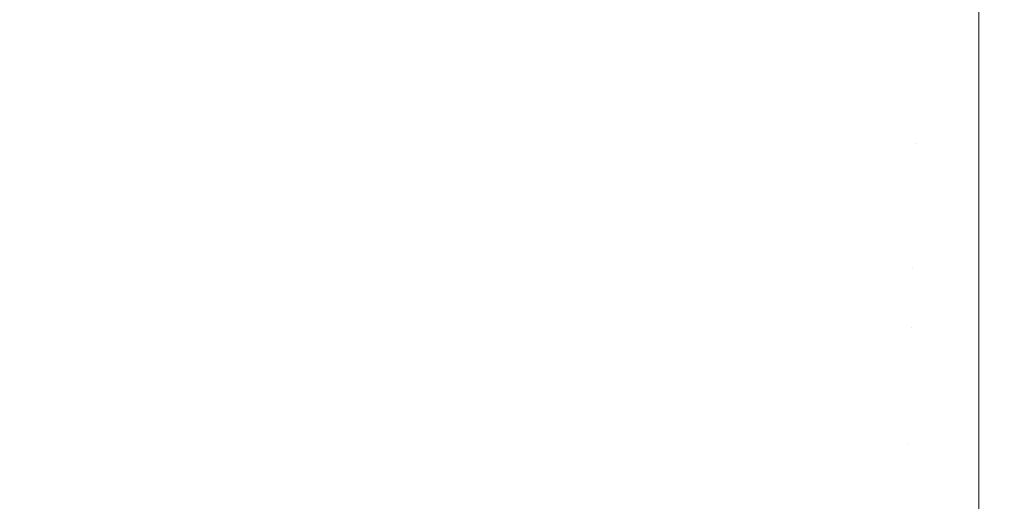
# Model space of a CAD drawing. Header units: centimetres. Extents: x -21.6 to 22.7, y 4.2 to 6.
# Tile 16 of 256: x -21.5319 to -21.5027, y 4.218 to 4.2323. Entities that reach past the tile are written whole.
import ezdxf

# ---------------------------------------------------------------- set-up
doc = ezdxf.new("R2010")
doc.units = ezdxf.units.CM
doc.header["$LTSCALE"] = 2.54
doc.layers.add('Lucido design-1', color=7, linetype='Continuous')

# ---------------------------------------------------------------- blocks, each defined once
blk = doc.blocks.new('Gruppo-3-1')
at = {"color": 7, "linetype": 'Continuous', "lineweight": 9}
for points, invisible_edges in [([(-21.530576, 4.234346, -2276.254388), (-21.531248, 4.232716, -2276.256417), (-21.529568, 4.231751, -2276.256417), (-21.528937, 4.233404, -2276.254388)], 15), ([(-21.530576, 4.234346, -2276.989952), (-21.528937, 4.233404, -2276.989952), (-21.529568, 4.231751, -2276.987923), (-21.531248, 4.232716, -2276.987923)], 15), ([(-21.52556, 4.231683, -2276.254388), (-21.525002, 4.233412, -2276.25243), (-21.526663, 4.234224, -2276.25243), (-21.527264, 4.232516, -2276.254388)], 15), ([(-21.526663, 4.234224, -2276.99191), (-21.525002, 4.233412, -2276.99191), (-21.52556, 4.231683, -2276.989952), (-21.527264, 4.232516, -2276.989952)], 15), ([(-21.522788, 4.234434, -2276.250543), (-21.523311, 4.232657, -2276.25243), (-21.521594, 4.23196, -2276.25243), (-21.521116, 4.233756, -2276.250543)], 15), ([(-21.522788, 4.234434, -2276.993797), (-21.521116, 4.233756, -2276.993797), (-21.521594, 4.23196, -2276.99191), (-21.523311, 4.232657, -2276.99191)], 15), ([(-21.51596, 4.232079, -2276.250543), (-21.515617, 4.233948, -2276.248727), (-21.517308, 4.234431, -2276.248727), (-21.5177, 4.232577, -2276.250543)], 15), ([(-21.51596, 4.232079, -2276.993797), (-21.5177, 4.232577, -2276.993797), (-21.517308, 4.234431, -2276.995613), (-21.515617, 4.233948, -2276.995613)], 15), ([(-21.514203, 4.231646, -2276.250543), (-21.513907, 4.233526, -2276.248727), (-21.515617, 4.233948, -2276.248727), (-21.51596, 4.232079, -2276.250543)], 15), ([(-21.515617, 4.233948, -2276.995613), (-21.513907, 4.233526, -2276.995613), (-21.514203, 4.231646, -2276.993797), (-21.51596, 4.232079, -2276.993797)], 15), ([(-21.531906, 4.23112, -2276.258516), (-21.531248, 4.232716, -2276.256417), (-21.532891, 4.233733, -2276.256417), (-21.533588, 4.232161, -2276.258516)], 15), ([(-21.531906, 4.23112, -2276.985824), (-21.533588, 4.232161, -2276.985824), (-21.532891, 4.233733, -2276.987923), (-21.531248, 4.232716, -2276.987923)], 15), ([(-21.521116, 4.233756, -2276.250543), (-21.521594, 4.23196, -2276.25243), (-21.519851, 4.231324, -2276.25243), (-21.519419, 4.233136, -2276.250543)], 15), ([(-21.519851, 4.231324, -2276.99191), (-21.521594, 4.23196, -2276.99191), (-21.521116, 4.233756, -2276.993797), (-21.519419, 4.233136, -2276.993797)], 15), ([(-21.528937, 4.233404, -2276.254388), (-21.529568, 4.231751, -2276.256417), (-21.527854, 4.23084, -2276.256417), (-21.527264, 4.232516, -2276.254388)], 15), ([(-21.527854, 4.23084, -2276.987923), (-21.529568, 4.231751, -2276.987923), (-21.528937, 4.233404, -2276.989952), (-21.527264, 4.232516, -2276.989952)], 15), ([(-21.523826, 4.230909, -2276.254388), (-21.523311, 4.232657, -2276.25243), (-21.525002, 4.233412, -2276.25243), (-21.52556, 4.231683, -2276.254388)], 15), ([(-21.523826, 4.230909, -2276.989952), (-21.52556, 4.231683, -2276.989952), (-21.525002, 4.233412, -2276.99191), (-21.523311, 4.232657, -2276.99191)], 15), ([(-21.51243, 4.231276, -2276.250543), (-21.512183, 4.233167, -2276.248727), (-21.513907, 4.233526, -2276.248727), (-21.514203, 4.231646, -2276.250543)], 15), ([(-21.51243, 4.231276, -2276.993797), (-21.514203, 4.231646, -2276.993797), (-21.513907, 4.233526, -2276.995613), (-21.512183, 4.233167, -2276.995613)], 15), ([(-21.519419, 4.233136, -2276.250543), (-21.519851, 4.231324, -2276.25243), (-21.518085, 4.230749, -2276.25243), (-21.5177, 4.232577, -2276.250543)], 15), ([(-21.519419, 4.233136, -2276.993797), (-21.5177, 4.232577, -2276.993797), (-21.518085, 4.230749, -2276.99191), (-21.519851, 4.231324, -2276.99191)], 15), ([(-21.510645, 4.230973, -2276.250543), (-21.510447, 4.232871, -2276.248727), (-21.512183, 4.233167, -2276.248727), (-21.51243, 4.231276, -2276.250543)], 15), ([(-21.512183, 4.233167, -2276.995613), (-21.510447, 4.232871, -2276.995613), (-21.510645, 4.230973, -2276.993797), (-21.51243, 4.231276, -2276.993797)], 15), ([(-21.508848, 4.230736, -2276.250543), (-21.5087, 4.232641, -2276.248727), (-21.510447, 4.232871, -2276.248727), (-21.510645, 4.230973, -2276.250543)], 15), ([(-21.508848, 4.230736, -2276.993797), (-21.510645, 4.230973, -2276.993797), (-21.510447, 4.232871, -2276.995613), (-21.5087, 4.232641, -2276.995613)], 15), ([(-21.530187, 4.230132, -2276.258516), (-21.529568, 4.231751, -2276.256417), (-21.531248, 4.232716, -2276.256417), (-21.531906, 4.23112, -2276.258516)], 15), ([(-21.531248, 4.232716, -2276.987923), (-21.529568, 4.231751, -2276.987923), (-21.530187, 4.230132, -2276.985824), (-21.531906, 4.23112, -2276.985824)], 15), ([(-21.527264, 4.232516, -2276.254388), (-21.527854, 4.23084, -2276.256417), (-21.526108, 4.229987, -2276.256417), (-21.52556, 4.231683, -2276.254388)], 15), ([(-21.527264, 4.232516, -2276.989952), (-21.52556, 4.231683, -2276.989952), (-21.526108, 4.229987, -2276.987923), (-21.527854, 4.23084, -2276.987923)], 15), ([(-21.522064, 4.230194, -2276.254388), (-21.521594, 4.23196, -2276.25243), (-21.523311, 4.232657, -2276.25243), (-21.523826, 4.230909, -2276.254388)], 15), ([(-21.523311, 4.232657, -2276.99191), (-21.521594, 4.23196, -2276.99191), (-21.522064, 4.230194, -2276.989952), (-21.523826, 4.230909, -2276.989952)], 15), ([(-21.5177, 4.232577, -2276.250543), (-21.518085, 4.230749, -2276.25243), (-21.516299, 4.230238, -2276.25243), (-21.51596, 4.232079, -2276.250543)], 15), ([(-21.516299, 4.230238, -2276.99191), (-21.518085, 4.230749, -2276.99191), (-21.5177, 4.232577, -2276.993797), (-21.51596, 4.232079, -2276.993797)], 15), ([(-21.507044, 4.230566, -2276.250543), (-21.506945, 4.232476, -2276.248727), (-21.5087, 4.232641, -2276.248727), (-21.508848, 4.230736, -2276.250543)], 15), ([(-21.5087, 4.232641, -2276.995613), (-21.506945, 4.232476, -2276.995613), (-21.507044, 4.230566, -2276.993797), (-21.508848, 4.230736, -2276.993797)], 15), ([(-21.505235, 4.230464, -2276.250543), (-21.505185, 4.232376, -2276.248727), (-21.506945, 4.232476, -2276.248727), (-21.507044, 4.230566, -2276.250543)], 15), ([(-21.505235, 4.230464, -2276.993797), (-21.507044, 4.230566, -2276.993797), (-21.506945, 4.232476, -2276.995613), (-21.505185, 4.232376, -2276.995613)], 15), ([(-21.503423, 4.229501, -2276.251459), (-21.503423, 4.232653, -2276.248442), (-21.505185, 4.232376, -2276.248727), (-21.505235, 4.230464, -2276.250543)], 14), ([(-21.505185, 4.232376, -2276.995613), (-21.503423, 4.232653, -2276.995898), (-21.503423, 4.229501, -2276.992881), (-21.505235, 4.230464, -2276.993797)], 13), ([(-21.503423, 4.229501, -2276.251459), (22.630348, 4.229501, -2276.251459), (22.630348, 4.232653, -2276.248442), (-21.503423, 4.232653, -2276.248442)], 5), ([(22.630348, 4.229501, -2276.992881), (-21.503423, 4.229501, -2276.992881), (-21.503423, 4.232653, -2276.995898), (22.630348, 4.232653, -2276.995898)], 5), ([(-21.533588, 4.232161, -2276.258516), (-21.534269, 4.230626, -2276.260685), (-21.532549, 4.229561, -2276.260685), (-21.531906, 4.23112, -2276.258516)], 15), ([(-21.532549, 4.229561, -2276.983655), (-21.534269, 4.230626, -2276.983655), (-21.533588, 4.232161, -2276.985824), (-21.531906, 4.23112, -2276.985824)], 15), ([(-21.520276, 4.229541, -2276.254388), (-21.519851, 4.231324, -2276.25243), (-21.521594, 4.23196, -2276.25243), (-21.522064, 4.230194, -2276.254388)], 15), ([(-21.520276, 4.229541, -2276.989952), (-21.522064, 4.230194, -2276.989952), (-21.521594, 4.23196, -2276.99191), (-21.519851, 4.231324, -2276.99191)], 15), ([(-21.51596, 4.232079, -2276.250543), (-21.516299, 4.230238, -2276.25243), (-21.514494, 4.229793, -2276.25243), (-21.514203, 4.231646, -2276.250543)], 15), ([(-21.51596, 4.232079, -2276.993797), (-21.514203, 4.231646, -2276.993797), (-21.514494, 4.229793, -2276.99191), (-21.516299, 4.230238, -2276.99191)], 15), ([(-21.528432, 4.2292, -2276.258516), (-21.527854, 4.23084, -2276.256417), (-21.529568, 4.231751, -2276.256417), (-21.530187, 4.230132, -2276.258516)], 15), ([(-21.528432, 4.2292, -2276.985824), (-21.530187, 4.230132, -2276.985824), (-21.529568, 4.231751, -2276.987923), (-21.527854, 4.23084, -2276.987923)], 15), ([(-21.52556, 4.231683, -2276.254388), (-21.526108, 4.229987, -2276.256417), (-21.524331, 4.229193, -2276.256417), (-21.523826, 4.230909, -2276.254388)], 15), ([(-21.524331, 4.229193, -2276.987923), (-21.526108, 4.229987, -2276.987923), (-21.52556, 4.231683, -2276.989952), (-21.523826, 4.230909, -2276.989952)], 15), ([(-21.514203, 4.231646, -2276.250543), (-21.514494, 4.229793, -2276.25243), (-21.512674, 4.229413, -2276.25243), (-21.51243, 4.231276, -2276.250543)], 15), ([(-21.512674, 4.229413, -2276.99191), (-21.514494, 4.229793, -2276.99191), (-21.514203, 4.231646, -2276.993797), (-21.51243, 4.231276, -2276.993797)], 15), ([(-21.518465, 4.228952, -2276.254388), (-21.518085, 4.230749, -2276.25243), (-21.519851, 4.231324, -2276.25243), (-21.520276, 4.229541, -2276.254388)], 15), ([(-21.519851, 4.231324, -2276.99191), (-21.518085, 4.230749, -2276.99191), (-21.518465, 4.228952, -2276.989952), (-21.520276, 4.229541, -2276.989952)], 15), ([(-21.531906, 4.23112, -2276.258516), (-21.532549, 4.229561, -2276.260685), (-21.530791, 4.22855, -2276.260685), (-21.530187, 4.230132, -2276.258516)], 15), ([(-21.531906, 4.23112, -2276.985824), (-21.530187, 4.230132, -2276.985824), (-21.530791, 4.22855, -2276.983655), (-21.532549, 4.229561, -2276.983655)], 15), ([(-21.51243, 4.231276, -2276.250543), (-21.512674, 4.229413, -2276.25243), (-21.51084, 4.229102, -2276.25243), (-21.510645, 4.230973, -2276.250543)], 15), ([(-21.51243, 4.231276, -2276.993797), (-21.510645, 4.230973, -2276.993797), (-21.51084, 4.229102, -2276.99191), (-21.512674, 4.229413, -2276.99191)], 15), ([(-21.526645, 4.228326, -2276.258516), (-21.526108, 4.229987, -2276.256417), (-21.527854, 4.23084, -2276.256417), (-21.528432, 4.2292, -2276.258516)], 15), ([(-21.527854, 4.23084, -2276.987923), (-21.526108, 4.229987, -2276.987923), (-21.526645, 4.228326, -2276.985824), (-21.528432, 4.2292, -2276.985824)], 15), ([(-21.523826, 4.230909, -2276.254388), (-21.524331, 4.229193, -2276.256417), (-21.522525, 4.228461, -2276.256417), (-21.522064, 4.230194, -2276.254388)], 15), ([(-21.523826, 4.230909, -2276.989952), (-21.522064, 4.230194, -2276.989952), (-21.522525, 4.228461, -2276.987923), (-21.524331, 4.229193, -2276.987923)], 15), ([(-21.516632, 4.228428, -2276.254388), (-21.516299, 4.230238, -2276.25243), (-21.518085, 4.230749, -2276.25243), (-21.518465, 4.228952, -2276.254388)], 15), ([(-21.516632, 4.228428, -2276.989952), (-21.518465, 4.228952, -2276.989952), (-21.518085, 4.230749, -2276.99191), (-21.516299, 4.230238, -2276.99191)], 15), ([(-21.510645, 4.230973, -2276.250543), (-21.51084, 4.229102, -2276.25243), (-21.508995, 4.228858, -2276.25243), (-21.508848, 4.230736, -2276.250543)], 15), ([(-21.508995, 4.228858, -2276.99191), (-21.51084, 4.229102, -2276.99191), (-21.510645, 4.230973, -2276.993797), (-21.508848, 4.230736, -2276.993797)], 15), ([(-21.508848, 4.230736, -2276.250543), (-21.508995, 4.228858, -2276.25243), (-21.507142, 4.228684, -2276.25243), (-21.507044, 4.230566, -2276.250543)], 15), ([(-21.508848, 4.230736, -2276.993797), (-21.507044, 4.230566, -2276.993797), (-21.507142, 4.228684, -2276.99191), (-21.508995, 4.228858, -2276.99191)], 15), ([(-21.507044, 4.230566, -2276.250543), (-21.507142, 4.228684, -2276.25243), (-21.505284, 4.228579, -2276.25243), (-21.505235, 4.230464, -2276.250543)], 15), ([(-21.505284, 4.228579, -2276.99191), (-21.507142, 4.228684, -2276.99191), (-21.507044, 4.230566, -2276.993797), (-21.505235, 4.230464, -2276.993797)], 15), ([(-21.505235, 4.230464, -2276.250543), (-21.505284, 4.228579, -2276.25243), (-21.503423, 4.229501, -2276.251459)], 11), ([(-21.505235, 4.230464, -2276.993797), (-21.503423, 4.229501, -2276.992881), (-21.505284, 4.228579, -2276.99191)], 11), ([(-21.530187, 4.230132, -2276.258516), (-21.530791, 4.22855, -2276.260685), (-21.528997, 4.227597, -2276.260685), (-21.528432, 4.2292, -2276.258516)], 15), ([(-21.528997, 4.227597, -2276.983655), (-21.530791, 4.22855, -2276.983655), (-21.530187, 4.230132, -2276.985824), (-21.528432, 4.2292, -2276.985824)], 15), ([(-21.522064, 4.230194, -2276.254388), (-21.522525, 4.228461, -2276.256417), (-21.520693, 4.227792, -2276.256417), (-21.520276, 4.229541, -2276.254388)], 15), ([(-21.520693, 4.227792, -2276.987923), (-21.522525, 4.228461, -2276.987923), (-21.522064, 4.230194, -2276.989952), (-21.520276, 4.229541, -2276.989952)], 15), ([(-21.514781, 4.227971, -2276.254388), (-21.514494, 4.229793, -2276.25243), (-21.516299, 4.230238, -2276.25243), (-21.516632, 4.228428, -2276.254388)], 15), ([(-21.516299, 4.230238, -2276.99191), (-21.514494, 4.229793, -2276.99191), (-21.514781, 4.227971, -2276.989952), (-21.516632, 4.228428, -2276.989952)], 15), ([(-21.524826, 4.227514, -2276.258516), (-21.524331, 4.229193, -2276.256417), (-21.526108, 4.229987, -2276.256417), (-21.526645, 4.228326, -2276.258516)], 15), ([(-21.524826, 4.227514, -2276.985824), (-21.526645, 4.228326, -2276.985824), (-21.526108, 4.229987, -2276.987923), (-21.524331, 4.229193, -2276.987923)], 15), ([(-21.531379, 4.22701, -2276.262924), (-21.530791, 4.22855, -2276.260685), (-21.532549, 4.229561, -2276.260685), (-21.533175, 4.228042, -2276.262924)], 15), ([(-21.532549, 4.229561, -2276.983655), (-21.530791, 4.22855, -2276.983655), (-21.531379, 4.22701, -2276.981416), (-21.533175, 4.228042, -2276.981416)], 15), ([(-21.512913, 4.227581, -2276.254388), (-21.512674, 4.229413, -2276.25243), (-21.514494, 4.229793, -2276.25243), (-21.514781, 4.227971, -2276.254388)], 15), ([(-21.512913, 4.227581, -2276.989952), (-21.514781, 4.227971, -2276.989952), (-21.514494, 4.229793, -2276.99191), (-21.512674, 4.229413, -2276.99191)], 15), ([(-21.520276, 4.229541, -2276.254388), (-21.520693, 4.227792, -2276.256417), (-21.518837, 4.227188, -2276.256417), (-21.518465, 4.228952, -2276.254388)], 15), ([(-21.520276, 4.229541, -2276.989952), (-21.518465, 4.228952, -2276.989952), (-21.518837, 4.227188, -2276.987923), (-21.520693, 4.227792, -2276.987923)], 15), ([(-21.511032, 4.227262, -2276.254388), (-21.51084, 4.229102, -2276.25243), (-21.512674, 4.229413, -2276.25243), (-21.512913, 4.227581, -2276.254388)], 15), ([(-21.512674, 4.229413, -2276.99191), (-21.51084, 4.229102, -2276.99191), (-21.511032, 4.227262, -2276.989952), (-21.512913, 4.227581, -2276.989952)], 15), ([(-21.503423, 4.226484, -2276.254611), (-21.503423, 4.229501, -2276.251459), (-21.505284, 4.228579, -2276.25243), (-21.505332, 4.226725, -2276.254388)], 14), ([(-21.505284, 4.228579, -2276.99191), (-21.503423, 4.229501, -2276.992881), (-21.503423, 4.226484, -2276.989729), (-21.505332, 4.226725, -2276.989952)], 13), ([(-21.503423, 4.226484, -2276.254611), (22.630348, 4.226484, -2276.254611), (22.630348, 4.229501, -2276.251459), (-21.503423, 4.229501, -2276.251459)], 5), ([(22.630348, 4.226484, -2276.989729), (-21.503423, 4.226484, -2276.989729), (-21.503423, 4.229501, -2276.992881), (22.630348, 4.229501, -2276.992881)], 5), ([(-21.528432, 4.2292, -2276.258516), (-21.528997, 4.227597, -2276.260685), (-21.527169, 4.226704, -2276.260685), (-21.526645, 4.228326, -2276.258516)], 15), ([(-21.528432, 4.2292, -2276.985824), (-21.526645, 4.228326, -2276.985824), (-21.527169, 4.226704, -2276.983655), (-21.528997, 4.227597, -2276.983655)], 15), ([(-21.522977, 4.226764, -2276.258516), (-21.522525, 4.228461, -2276.256417), (-21.524331, 4.229193, -2276.256417), (-21.524826, 4.227514, -2276.258516)], 15), ([(-21.524331, 4.229193, -2276.987923), (-21.522525, 4.228461, -2276.987923), (-21.522977, 4.226764, -2276.985824), (-21.524826, 4.227514, -2276.985824)], 15), ([(-21.509139, 4.227012, -2276.254388), (-21.508995, 4.228858, -2276.25243), (-21.51084, 4.229102, -2276.25243), (-21.511032, 4.227262, -2276.254388)], 15), ([(-21.509139, 4.227012, -2276.989952), (-21.511032, 4.227262, -2276.989952), (-21.51084, 4.229102, -2276.99191), (-21.508995, 4.228858, -2276.99191)], 15), ([(-21.518465, 4.228952, -2276.254388), (-21.518837, 4.227188, -2276.256417), (-21.516959, 4.226651, -2276.256417), (-21.516632, 4.228428, -2276.254388)], 15), ([(-21.516959, 4.226651, -2276.987923), (-21.518837, 4.227188, -2276.987923), (-21.518465, 4.228952, -2276.989952), (-21.516632, 4.228428, -2276.989952)], 15), ([(-21.507238, 4.226833, -2276.254388), (-21.507142, 4.228684, -2276.25243), (-21.508995, 4.228858, -2276.25243), (-21.509139, 4.227012, -2276.254388)], 15), ([(-21.508995, 4.228858, -2276.99191), (-21.507142, 4.228684, -2276.99191), (-21.507238, 4.226833, -2276.989952), (-21.509139, 4.227012, -2276.989952)], 15), ([(-21.505332, 4.226725, -2276.254388), (-21.505284, 4.228579, -2276.25243), (-21.507142, 4.228684, -2276.25243), (-21.507238, 4.226833, -2276.254388)], 15), ([(-21.505332, 4.226725, -2276.989952), (-21.507238, 4.226833, -2276.989952), (-21.507142, 4.228684, -2276.99191), (-21.505284, 4.228579, -2276.99191)], 15), ([(-21.529546, 4.226037, -2276.262924), (-21.528997, 4.227597, -2276.260685), (-21.530791, 4.22855, -2276.260685), (-21.531379, 4.22701, -2276.262924)], 15), ([(-21.529546, 4.226037, -2276.981416), (-21.531379, 4.22701, -2276.981416), (-21.530791, 4.22855, -2276.983655), (-21.528997, 4.227597, -2276.983655)], 15), ([(-21.521102, 4.226079, -2276.258516), (-21.520693, 4.227792, -2276.256417), (-21.522525, 4.228461, -2276.256417), (-21.522977, 4.226764, -2276.258516)], 15), ([(-21.521102, 4.226079, -2276.985824), (-21.522977, 4.226764, -2276.985824), (-21.522525, 4.228461, -2276.987923), (-21.520693, 4.227792, -2276.987923)], 15), ([(-21.516632, 4.228428, -2276.254388), (-21.516959, 4.226651, -2276.256417), (-21.515062, 4.226182, -2276.256417), (-21.514781, 4.227971, -2276.254388)], 15), ([(-21.516632, 4.228428, -2276.989952), (-21.514781, 4.227971, -2276.989952), (-21.515062, 4.226182, -2276.987923), (-21.516959, 4.226651, -2276.987923)], 15), ([(-21.526645, 4.228326, -2276.258516), (-21.527169, 4.226704, -2276.260685), (-21.525309, 4.225873, -2276.260685), (-21.524826, 4.227514, -2276.258516)], 15), ([(-21.525309, 4.225873, -2276.983655), (-21.527169, 4.226704, -2276.983655), (-21.526645, 4.228326, -2276.985824), (-21.524826, 4.227514, -2276.985824)], 15), ([(-21.533175, 4.228042, -2276.262924), (-21.533783, 4.226567, -2276.26523), (-21.53195, 4.225514, -2276.26523), (-21.531379, 4.22701, -2276.262924)], 15), ([(-21.533175, 4.228042, -2276.981416), (-21.531379, 4.22701, -2276.981416), (-21.53195, 4.225514, -2276.979109), (-21.533783, 4.226567, -2276.979109)], 15), ([(-21.519202, 4.225461, -2276.258516), (-21.518837, 4.227188, -2276.256417), (-21.520693, 4.227792, -2276.256417), (-21.521102, 4.226079, -2276.258516)], 15), ([(-21.520693, 4.227792, -2276.987923), (-21.518837, 4.227188, -2276.987923), (-21.519202, 4.225461, -2276.985824), (-21.521102, 4.226079, -2276.985824)], 15), ([(-21.514781, 4.227971, -2276.254388), (-21.515062, 4.226182, -2276.256417), (-21.513148, 4.225784, -2276.256417), (-21.512913, 4.227581, -2276.254388)], 15), ([(-21.513148, 4.225784, -2276.987923), (-21.515062, 4.226182, -2276.987923), (-21.514781, 4.227971, -2276.989952), (-21.512913, 4.227581, -2276.989952)], 15), ([(-21.527679, 4.225124, -2276.262924), (-21.527169, 4.226704, -2276.260685), (-21.528997, 4.227597, -2276.260685), (-21.529546, 4.226037, -2276.262924)], 15), ([(-21.528997, 4.227597, -2276.983655), (-21.527169, 4.226704, -2276.983655), (-21.527679, 4.225124, -2276.981416), (-21.529546, 4.226037, -2276.981416)], 15), ([(-21.524826, 4.227514, -2276.258516), (-21.525309, 4.225873, -2276.260685), (-21.523418, 4.225106, -2276.260685), (-21.522977, 4.226764, -2276.258516)], 15), ([(-21.524826, 4.227514, -2276.985824), (-21.522977, 4.226764, -2276.985824), (-21.523418, 4.225106, -2276.983655), (-21.525309, 4.225873, -2276.983655)], 15), ([(-21.512913, 4.227581, -2276.254388), (-21.513148, 4.225784, -2276.256417), (-21.51122, 4.225456, -2276.256417), (-21.511032, 4.227262, -2276.254388)], 15), ([(-21.512913, 4.227581, -2276.989952), (-21.511032, 4.227262, -2276.989952), (-21.51122, 4.225456, -2276.987923), (-21.513148, 4.225784, -2276.987923)], 15), ([(-21.511032, 4.227262, -2276.254388), (-21.51122, 4.225456, -2276.256417), (-21.509281, 4.2252, -2276.256417), (-21.509139, 4.227012, -2276.254388)], 15), ([(-21.509281, 4.2252, -2276.987923), (-21.51122, 4.225456, -2276.987923), (-21.511032, 4.227262, -2276.989952), (-21.509139, 4.227012, -2276.989952)], 15), ([(-21.531379, 4.22701, -2276.262924), (-21.53195, 4.225514, -2276.26523), (-21.53008, 4.22452, -2276.26523), (-21.529546, 4.226037, -2276.262924)], 15), ([(-21.53008, 4.22452, -2276.979109), (-21.53195, 4.225514, -2276.979109), (-21.531379, 4.22701, -2276.981416), (-21.529546, 4.226037, -2276.981416)], 15), ([(-21.517279, 4.224911, -2276.258516), (-21.516959, 4.226651, -2276.256417), (-21.518837, 4.227188, -2276.256417), (-21.519202, 4.225461, -2276.258516)], 15), ([(-21.517279, 4.224911, -2276.985824), (-21.519202, 4.225461, -2276.985824), (-21.518837, 4.227188, -2276.987923), (-21.516959, 4.226651, -2276.987923)], 15), ([(-21.509139, 4.227012, -2276.254388), (-21.509281, 4.2252, -2276.256417), (-21.507333, 4.225017, -2276.256417), (-21.507238, 4.226833, -2276.254388)], 15), ([(-21.509139, 4.227012, -2276.989952), (-21.507238, 4.226833, -2276.989952), (-21.507333, 4.225017, -2276.987923), (-21.509281, 4.2252, -2276.987923)], 15), ([(-21.525779, 4.224275, -2276.262924), (-21.525309, 4.225873, -2276.260685), (-21.527169, 4.226704, -2276.260685), (-21.527679, 4.225124, -2276.262924)], 15), ([(-21.525779, 4.224275, -2276.981416), (-21.527679, 4.225124, -2276.981416), (-21.527169, 4.226704, -2276.983655), (-21.525309, 4.225873, -2276.983655)], 15), ([(-21.522977, 4.226764, -2276.258516), (-21.523418, 4.225106, -2276.260685), (-21.521501, 4.224406, -2276.260685), (-21.521102, 4.226079, -2276.258516)], 15), ([(-21.521501, 4.224406, -2276.983655), (-21.523418, 4.225106, -2276.983655), (-21.522977, 4.226764, -2276.985824), (-21.521102, 4.226079, -2276.985824)], 15), ([(-21.515337, 4.224432, -2276.258516), (-21.515062, 4.226182, -2276.256417), (-21.516959, 4.226651, -2276.256417), (-21.517279, 4.224911, -2276.258516)], 15), ([(-21.516959, 4.226651, -2276.987923), (-21.515062, 4.226182, -2276.987923), (-21.515337, 4.224432, -2276.985824), (-21.517279, 4.224911, -2276.985824)], 15), ([(-21.507238, 4.226833, -2276.254388), (-21.507333, 4.225017, -2276.256417), (-21.505379, 4.224906, -2276.256417), (-21.505332, 4.226725, -2276.254388)], 15), ([(-21.505379, 4.224906, -2276.987923), (-21.507333, 4.225017, -2276.987923), (-21.507238, 4.226833, -2276.989952), (-21.505332, 4.226725, -2276.989952)], 15), ([(-21.503423, 4.226484, -2276.254611), (-21.505332, 4.226725, -2276.254388), (-21.505379, 4.224906, -2276.256417)], 11), ([(-21.505379, 4.224906, -2276.987923), (-21.505332, 4.226725, -2276.989952), (-21.503423, 4.226484, -2276.989729)], 11), ([(-21.505379, 4.224906, -2276.256417), (-21.503423, 4.223608, -2276.257891), (-21.503423, 4.226484, -2276.254611)], 9), ([(-21.503423, 4.226484, -2276.989729), (-21.503423, 4.223608, -2276.986449), (-21.505379, 4.224906, -2276.987923)], 10), ([(-21.503423, 4.223608, -2276.257891), (22.630348, 4.223608, -2276.257891), (22.630348, 4.226484, -2276.254611), (-21.503423, 4.226484, -2276.254611)], 5), ([(22.630348, 4.223608, -2276.986449), (-21.503423, 4.223608, -2276.986449), (-21.503423, 4.226484, -2276.989729), (22.630348, 4.226484, -2276.989729)], 5), ([(-21.529546, 4.226037, -2276.262924), (-21.53008, 4.22452, -2276.26523), (-21.528175, 4.223589, -2276.26523), (-21.527679, 4.225124, -2276.262924)], 15), ([(-21.529546, 4.226037, -2276.981416), (-21.527679, 4.225124, -2276.981416), (-21.528175, 4.223589, -2276.979109), (-21.53008, 4.22452, -2276.979109)], 15), ([(-21.521102, 4.226079, -2276.258516), (-21.521501, 4.224406, -2276.260685), (-21.519558, 4.223774, -2276.260685), (-21.519202, 4.225461, -2276.258516)], 15), ([(-21.521102, 4.226079, -2276.985824), (-21.519202, 4.225461, -2276.985824), (-21.519558, 4.223774, -2276.983655), (-21.521501, 4.224406, -2276.983655)], 15), ([(-21.513378, 4.224023, -2276.258516), (-21.513148, 4.225784, -2276.256417), (-21.515062, 4.226182, -2276.256417), (-21.515337, 4.224432, -2276.258516)], 15), ([(-21.513378, 4.224023, -2276.985824), (-21.515337, 4.224432, -2276.985824), (-21.515062, 4.226182, -2276.987923), (-21.513148, 4.225784, -2276.987923)], 15), ([(-21.523848, 4.223492, -2276.262924), (-21.523418, 4.225106, -2276.260685), (-21.525309, 4.225873, -2276.260685), (-21.525779, 4.224275, -2276.262924)], 15), ([(-21.525309, 4.225873, -2276.983655), (-21.523418, 4.225106, -2276.983655), (-21.523848, 4.223492, -2276.981416), (-21.525779, 4.224275, -2276.981416)], 15), ([(-21.511404, 4.223688, -2276.258516), (-21.51122, 4.225456, -2276.256417), (-21.513148, 4.225784, -2276.256417), (-21.513378, 4.224023, -2276.258516)], 15), ([(-21.513148, 4.225784, -2276.987923), (-21.51122, 4.225456, -2276.987923), (-21.511404, 4.223688, -2276.985824), (-21.513378, 4.224023, -2276.985824)], 15), ([(-21.530597, 4.223052, -2276.267604), (-21.53008, 4.22452, -2276.26523), (-21.53195, 4.225514, -2276.26523), (-21.532504, 4.224065, -2276.267604)], 15), ([(-21.530597, 4.223052, -2276.976736), (-21.532504, 4.224065, -2276.976736), (-21.53195, 4.225514, -2276.979109), (-21.53008, 4.22452, -2276.979109)], 15), ([(-21.519202, 4.225461, -2276.258516), (-21.519558, 4.223774, -2276.260685), (-21.517592, 4.223212, -2276.260685), (-21.517279, 4.224911, -2276.258516)], 15), ([(-21.517592, 4.223212, -2276.983655), (-21.519558, 4.223774, -2276.983655), (-21.519202, 4.225461, -2276.985824), (-21.517279, 4.224911, -2276.985824)], 15), ([(-21.509419, 4.223426, -2276.258516), (-21.509281, 4.2252, -2276.256417), (-21.51122, 4.225456, -2276.256417), (-21.511404, 4.223688, -2276.258516)], 15), ([(-21.509419, 4.223426, -2276.985824), (-21.511404, 4.223688, -2276.985824), (-21.51122, 4.225456, -2276.987923), (-21.509281, 4.2252, -2276.987923)], 15), ([(-21.507425, 4.223238, -2276.258516), (-21.507333, 4.225017, -2276.256417), (-21.509281, 4.2252, -2276.256417), (-21.509419, 4.223426, -2276.258516)], 15), ([(-21.509281, 4.2252, -2276.987923), (-21.507333, 4.225017, -2276.987923), (-21.507425, 4.223238, -2276.985824), (-21.509419, 4.223426, -2276.985824)], 15), ([(-21.527679, 4.225124, -2276.262924), (-21.528175, 4.223589, -2276.26523), (-21.526236, 4.222723, -2276.26523), (-21.525779, 4.224275, -2276.262924)], 15), ([(-21.526236, 4.222723, -2276.979109), (-21.528175, 4.223589, -2276.979109), (-21.527679, 4.225124, -2276.981416), (-21.525779, 4.224275, -2276.981416)], 15), ([(-21.521889, 4.222777, -2276.262924), (-21.521501, 4.224406, -2276.260685), (-21.523418, 4.225106, -2276.260685), (-21.523848, 4.223492, -2276.262924)], 15), ([(-21.521889, 4.222777, -2276.981416), (-21.523848, 4.223492, -2276.981416), (-21.523418, 4.225106, -2276.983655), (-21.521501, 4.224406, -2276.983655)], 15), ([(-21.517279, 4.224911, -2276.258516), (-21.517592, 4.223212, -2276.260685), (-21.515606, 4.222722, -2276.260685), (-21.515337, 4.224432, -2276.258516)], 15), ([(-21.517279, 4.224911, -2276.985824), (-21.515337, 4.224432, -2276.985824), (-21.515606, 4.222722, -2276.983655), (-21.517592, 4.223212, -2276.983655)], 15), ([(-21.505426, 4.223125, -2276.258516), (-21.505379, 4.224906, -2276.256417), (-21.507333, 4.225017, -2276.256417), (-21.507425, 4.223238, -2276.258516)], 15), ([(-21.505426, 4.223125, -2276.985824), (-21.507425, 4.223238, -2276.985824), (-21.507333, 4.225017, -2276.987923), (-21.505379, 4.224906, -2276.987923)], 15), ([(-21.503423, 4.223608, -2276.257891), (-21.505379, 4.224906, -2276.256417), (-21.505426, 4.223125, -2276.258516)], 11), ([(-21.505379, 4.224906, -2276.987923), (-21.503423, 4.223608, -2276.986449), (-21.505426, 4.223125, -2276.985824)], 11), ([(-21.528655, 4.222103, -2276.267604), (-21.528175, 4.223589, -2276.26523), (-21.53008, 4.22452, -2276.26523), (-21.530597, 4.223052, -2276.267604)], 15), ([(-21.53008, 4.22452, -2276.979109), (-21.528175, 4.223589, -2276.979109), (-21.528655, 4.222103, -2276.976736), (-21.530597, 4.223052, -2276.976736)], 15), ([(-21.519905, 4.222131, -2276.262924), (-21.519558, 4.223774, -2276.260685), (-21.521501, 4.224406, -2276.260685), (-21.521889, 4.222777, -2276.262924)], 15), ([(-21.521501, 4.224406, -2276.983655), (-21.519558, 4.223774, -2276.983655), (-21.519905, 4.222131, -2276.981416), (-21.521889, 4.222777, -2276.981416)], 15), ([(-21.515337, 4.224432, -2276.258516), (-21.515606, 4.222722, -2276.260685), (-21.513603, 4.222304, -2276.260685), (-21.513378, 4.224023, -2276.258516)], 15), ([(-21.513603, 4.222304, -2276.983655), (-21.515606, 4.222722, -2276.983655), (-21.515337, 4.224432, -2276.985824), (-21.513378, 4.224023, -2276.985824)], 15), ([(-21.532504, 4.224065, -2276.267604), (-21.533037, 4.222667, -2276.270043), (-21.531096, 4.221636, -2276.270043), (-21.530597, 4.223052, -2276.267604)], 15), ([(-21.531096, 4.221636, -2276.974297), (-21.533037, 4.222667, -2276.974297), (-21.532504, 4.224065, -2276.976736), (-21.530597, 4.223052, -2276.976736)], 15), ([(-21.525779, 4.224275, -2276.262924), (-21.526236, 4.222723, -2276.26523), (-21.524266, 4.221924, -2276.26523), (-21.523848, 4.223492, -2276.262924)], 15), ([(-21.525779, 4.224275, -2276.981416), (-21.523848, 4.223492, -2276.981416), (-21.524266, 4.221924, -2276.979109), (-21.526236, 4.222723, -2276.979109)], 15), ([(-21.513378, 4.224023, -2276.258516), (-21.513603, 4.222304, -2276.260685), (-21.511585, 4.221961, -2276.260685), (-21.511404, 4.223688, -2276.258516)], 15), ([(-21.513378, 4.224023, -2276.985824), (-21.511404, 4.223688, -2276.985824), (-21.511585, 4.221961, -2276.983655), (-21.513603, 4.222304, -2276.983655)], 15), ([(-21.517897, 4.221557, -2276.262924), (-21.517592, 4.223212, -2276.260685), (-21.519558, 4.223774, -2276.260685), (-21.519905, 4.222131, -2276.262924)], 15), ([(-21.517897, 4.221557, -2276.981416), (-21.519905, 4.222131, -2276.981416), (-21.519558, 4.223774, -2276.983655), (-21.517592, 4.223212, -2276.983655)], 15), ([(-21.526678, 4.22122, -2276.267604), (-21.526236, 4.222723, -2276.26523), (-21.528175, 4.223589, -2276.26523), (-21.528655, 4.222103, -2276.267604)], 15), ([(-21.526678, 4.22122, -2276.976736), (-21.528655, 4.222103, -2276.976736), (-21.528175, 4.223589, -2276.979109), (-21.526236, 4.222723, -2276.979109)], 15), ([(-21.523848, 4.223492, -2276.262924), (-21.524266, 4.221924, -2276.26523), (-21.522267, 4.221194, -2276.26523), (-21.521889, 4.222777, -2276.262924)], 15), ([(-21.522267, 4.221194, -2276.979109), (-21.524266, 4.221924, -2276.979109), (-21.523848, 4.223492, -2276.981416), (-21.521889, 4.222777, -2276.981416)], 15), ([(-21.511404, 4.223688, -2276.258516), (-21.511585, 4.221961, -2276.260685), (-21.509555, 4.221693, -2276.260685), (-21.509419, 4.223426, -2276.258516)], 15), ([(-21.509555, 4.221693, -2276.983655), (-21.511585, 4.221961, -2276.983655), (-21.511404, 4.223688, -2276.985824), (-21.509419, 4.223426, -2276.985824)], 15), ([(-21.509419, 4.223426, -2276.258516), (-21.509555, 4.221693, -2276.260685), (-21.507516, 4.221501, -2276.260685), (-21.507425, 4.223238, -2276.258516)], 15), ([(-21.509419, 4.223426, -2276.985824), (-21.507425, 4.223238, -2276.985824), (-21.507516, 4.221501, -2276.983655), (-21.509555, 4.221693, -2276.983655)], 15), ([(-21.505426, 4.223125, -2276.258516), (-21.505471, 4.221386, -2276.260685), (-21.503423, 4.220877, -2276.261294), (-21.503423, 4.223608, -2276.257891)], 11), ([(-21.505426, 4.223125, -2276.985824), (-21.503423, 4.223608, -2276.986449), (-21.503423, 4.220877, -2276.983046), (-21.505471, 4.221386, -2276.983655)], 13), ([(-21.503423, 4.220877, -2276.261294), (22.630348, 4.220877, -2276.261294), (22.630348, 4.223608, -2276.257891), (-21.503423, 4.223608, -2276.257891)], 5), ([(22.630348, 4.220877, -2276.983046), (-21.503423, 4.220877, -2276.983046), (-21.503423, 4.223608, -2276.986449), (22.630348, 4.223608, -2276.986449)], 5), ([(-21.515868, 4.221056, -2276.262924), (-21.515606, 4.222722, -2276.260685), (-21.517592, 4.223212, -2276.260685), (-21.517897, 4.221557, -2276.262924)], 15), ([(-21.517592, 4.223212, -2276.983655), (-21.515606, 4.222722, -2276.983655), (-21.515868, 4.221056, -2276.981416), (-21.517897, 4.221557, -2276.981416)], 15), ([(-21.507425, 4.223238, -2276.258516), (-21.507516, 4.221501, -2276.260685), (-21.505471, 4.221386, -2276.260685), (-21.505426, 4.223125, -2276.258516)], 15), ([(-21.505471, 4.221386, -2276.983655), (-21.507516, 4.221501, -2276.983655), (-21.507425, 4.223238, -2276.985824), (-21.505426, 4.223125, -2276.985824)], 15), ([(-21.530597, 4.223052, -2276.267604), (-21.531096, 4.221636, -2276.270043), (-21.529118, 4.220669, -2276.270043), (-21.528655, 4.222103, -2276.267604)], 15), ([(-21.530597, 4.223052, -2276.976736), (-21.528655, 4.222103, -2276.976736), (-21.529118, 4.220669, -2276.974297), (-21.531096, 4.221636, -2276.974297)], 15), ([(-21.531576, 4.220274, -2276.272546), (-21.531096, 4.221636, -2276.270043), (-21.533037, 4.222667, -2276.270043), (-21.533551, 4.221323, -2276.272546)], 15), ([(-21.531576, 4.220274, -2276.971794), (-21.533551, 4.221323, -2276.971794), (-21.533037, 4.222667, -2276.974297), (-21.531096, 4.221636, -2276.974297)], 15), ([(-21.52467, 4.220406, -2276.267604), (-21.524266, 4.221924, -2276.26523), (-21.526236, 4.222723, -2276.26523), (-21.526678, 4.22122, -2276.267604)], 15), ([(-21.526236, 4.222723, -2276.979109), (-21.524266, 4.221924, -2276.979109), (-21.52467, 4.220406, -2276.976736), (-21.526678, 4.22122, -2276.976736)], 15), ([(-21.521889, 4.222777, -2276.262924), (-21.522267, 4.221194, -2276.26523), (-21.520242, 4.220535, -2276.26523), (-21.519905, 4.222131, -2276.262924)], 15), ([(-21.521889, 4.222777, -2276.981416), (-21.519905, 4.222131, -2276.981416), (-21.520242, 4.220535, -2276.979109), (-21.522267, 4.221194, -2276.979109)], 15), ([(-21.513821, 4.22063, -2276.262924), (-21.513603, 4.222304, -2276.260685), (-21.515606, 4.222722, -2276.260685), (-21.515868, 4.221056, -2276.262924)], 15), ([(-21.513821, 4.22063, -2276.981416), (-21.515868, 4.221056, -2276.981416), (-21.515606, 4.222722, -2276.983655), (-21.513603, 4.222304, -2276.983655)], 15), ([(-21.51176, 4.220279, -2276.262924), (-21.511585, 4.221961, -2276.260685), (-21.513603, 4.222304, -2276.260685), (-21.513821, 4.22063, -2276.262924)], 15), ([(-21.513603, 4.222304, -2276.983655), (-21.511585, 4.221961, -2276.983655), (-21.51176, 4.220279, -2276.981416), (-21.513821, 4.22063, -2276.981416)], 15), ([(-21.528655, 4.222103, -2276.267604), (-21.529118, 4.220669, -2276.270043), (-21.527105, 4.21977, -2276.270043), (-21.526678, 4.22122, -2276.267604)], 15), ([(-21.527105, 4.21977, -2276.974297), (-21.529118, 4.220669, -2276.974297), (-21.528655, 4.222103, -2276.976736), (-21.526678, 4.22122, -2276.976736)], 15), ([(-21.519905, 4.222131, -2276.262924), (-21.520242, 4.220535, -2276.26523), (-21.518192, 4.219949, -2276.26523), (-21.517897, 4.221557, -2276.262924)], 15), ([(-21.518192, 4.219949, -2276.979109), (-21.520242, 4.220535, -2276.979109), (-21.519905, 4.222131, -2276.981416), (-21.517897, 4.221557, -2276.981416)], 15), ([(-21.509686, 4.220005, -2276.262924), (-21.509555, 4.221693, -2276.260685), (-21.511585, 4.221961, -2276.260685), (-21.51176, 4.220279, -2276.262924)], 15), ([(-21.509686, 4.220005, -2276.981416), (-21.51176, 4.220279, -2276.981416), (-21.511585, 4.221961, -2276.983655), (-21.509555, 4.221693, -2276.983655)], 15), ([(-21.522632, 4.219661, -2276.267604), (-21.522267, 4.221194, -2276.26523), (-21.524266, 4.221924, -2276.26523), (-21.52467, 4.220406, -2276.267604)], 15), ([(-21.522632, 4.219661, -2276.976736), (-21.52467, 4.220406, -2276.976736), (-21.524266, 4.221924, -2276.979109), (-21.522267, 4.221194, -2276.979109)], 15), ([(-21.507604, 4.219809, -2276.262924), (-21.507516, 4.221501, -2276.260685), (-21.509555, 4.221693, -2276.260685), (-21.509686, 4.220005, -2276.262924)], 15), ([(-21.509555, 4.221693, -2276.983655), (-21.507516, 4.221501, -2276.983655), (-21.507604, 4.219809, -2276.981416), (-21.509686, 4.220005, -2276.981416)], 15), ([(-21.529564, 4.21929, -2276.272546), (-21.529118, 4.220669, -2276.270043), (-21.531096, 4.221636, -2276.270043), (-21.531576, 4.220274, -2276.272546)], 15), ([(-21.531096, 4.221636, -2276.974297), (-21.529118, 4.220669, -2276.974297), (-21.529564, 4.21929, -2276.971794), (-21.531576, 4.220274, -2276.971794)], 15), ([(-21.517897, 4.221557, -2276.262924), (-21.518192, 4.219949, -2276.26523), (-21.516122, 4.219438, -2276.26523), (-21.515868, 4.221056, -2276.262924)], 15), ([(-21.517897, 4.221557, -2276.981416), (-21.515868, 4.221056, -2276.981416), (-21.516122, 4.219438, -2276.979109), (-21.518192, 4.219949, -2276.979109)], 15), ([(-21.505515, 4.219691, -2276.262924), (-21.505471, 4.221386, -2276.260685), (-21.507516, 4.221501, -2276.260685), (-21.507604, 4.219809, -2276.262924)], 15), ([(-21.505515, 4.219691, -2276.981416), (-21.507604, 4.219809, -2276.981416), (-21.507516, 4.221501, -2276.983655), (-21.505471, 4.221386, -2276.983655)], 15), ([(-21.503423, 4.220877, -2276.261294), (-21.505471, 4.221386, -2276.260685), (-21.505515, 4.219691, -2276.262924)], 11), ([(-21.505471, 4.221386, -2276.983655), (-21.503423, 4.220877, -2276.983046), (-21.505515, 4.219691, -2276.981416)], 11), ([(-21.533551, 4.221323, -2276.272546), (-21.534042, 4.220035, -2276.275111), (-21.532035, 4.218969, -2276.275111), (-21.531576, 4.220274, -2276.272546)], 15), ([(-21.532035, 4.218969, -2276.969229), (-21.534042, 4.220035, -2276.969229), (-21.533551, 4.221323, -2276.971794), (-21.531576, 4.220274, -2276.971794)], 15), ([(-21.526678, 4.22122, -2276.267604), (-21.527105, 4.21977, -2276.270043), (-21.52506, 4.21894, -2276.270043), (-21.52467, 4.220406, -2276.267604)], 15), ([(-21.526678, 4.22122, -2276.976736), (-21.52467, 4.220406, -2276.976736), (-21.52506, 4.21894, -2276.974297), (-21.527105, 4.21977, -2276.974297)], 15), ([(-21.520568, 4.21899, -2276.267604), (-21.520242, 4.220535, -2276.26523), (-21.522267, 4.221194, -2276.26523), (-21.522632, 4.219661, -2276.267604)], 15), ([(-21.522267, 4.221194, -2276.979109), (-21.520242, 4.220535, -2276.979109), (-21.520568, 4.21899, -2276.976736), (-21.522632, 4.219661, -2276.976736)], 15), ([(-21.515868, 4.221056, -2276.262924), (-21.516122, 4.219438, -2276.26523), (-21.514034, 4.219003, -2276.26523), (-21.513821, 4.22063, -2276.262924)], 15), ([(-21.514034, 4.219003, -2276.979109), (-21.516122, 4.219438, -2276.979109), (-21.515868, 4.221056, -2276.981416), (-21.513821, 4.22063, -2276.981416)], 15), ([(-21.503423, 4.218297, -2276.264812), (-21.503423, 4.220877, -2276.261294), (-21.505515, 4.219691, -2276.262924)], 10), ([(-21.505515, 4.219691, -2276.981416), (-21.503423, 4.220877, -2276.983046), (-21.503423, 4.218297, -2276.979528)], 9), ([(-21.503423, 4.218297, -2276.264812), (22.630348, 4.218297, -2276.264812), (22.630348, 4.220877, -2276.261294), (-21.503423, 4.220877, -2276.261294)], 5), ([(22.630348, 4.218297, -2276.979528), (-21.503423, 4.218297, -2276.979528), (-21.503423, 4.220877, -2276.983046), (22.630348, 4.220877, -2276.983046)], 5), ([(-21.527516, 4.218376, -2276.272546), (-21.527105, 4.21977, -2276.270043), (-21.529118, 4.220669, -2276.270043), (-21.529564, 4.21929, -2276.272546)], 15), ([(-21.527516, 4.218376, -2276.971794), (-21.529564, 4.21929, -2276.971794), (-21.529118, 4.220669, -2276.974297), (-21.527105, 4.21977, -2276.974297)], 15), ([(-21.518479, 4.218393, -2276.267604), (-21.518192, 4.219949, -2276.26523), (-21.520242, 4.220535, -2276.26523), (-21.520568, 4.21899, -2276.267604)], 15), ([(-21.518479, 4.218393, -2276.976736), (-21.520568, 4.21899, -2276.976736), (-21.520242, 4.220535, -2276.979109), (-21.518192, 4.219949, -2276.979109)], 15), ([(-21.513821, 4.22063, -2276.262924), (-21.514034, 4.219003, -2276.26523), (-21.51193, 4.218645, -2276.26523), (-21.51176, 4.220279, -2276.262924)], 15), ([(-21.513821, 4.22063, -2276.981416), (-21.51176, 4.220279, -2276.981416), (-21.51193, 4.218645, -2276.979109), (-21.514034, 4.219003, -2276.979109)], 15), ([(-21.531576, 4.220274, -2276.272546), (-21.532035, 4.218969, -2276.275111), (-21.52999, 4.21797, -2276.275111), (-21.529564, 4.21929, -2276.272546)], 15), ([(-21.531576, 4.220274, -2276.971794), (-21.529564, 4.21929, -2276.971794), (-21.52999, 4.21797, -2276.969229), (-21.532035, 4.218969, -2276.969229)], 15), ([(-21.52467, 4.220406, -2276.267604), (-21.52506, 4.21894, -2276.270043), (-21.522985, 4.218182, -2276.270043), (-21.522632, 4.219661, -2276.267604)], 15), ([(-21.522985, 4.218182, -2276.974297), (-21.52506, 4.21894, -2276.974297), (-21.52467, 4.220406, -2276.976736), (-21.522632, 4.219661, -2276.976736)], 15), ([(-21.51176, 4.220279, -2276.262924), (-21.51193, 4.218645, -2276.26523), (-21.509814, 4.218366, -2276.26523), (-21.509686, 4.220005, -2276.262924)], 15), ([(-21.509814, 4.218366, -2276.979109), (-21.51193, 4.218645, -2276.979109), (-21.51176, 4.220279, -2276.981416), (-21.509686, 4.220005, -2276.981416)], 15), ([(-21.516369, 4.217871, -2276.267604), (-21.516122, 4.219438, -2276.26523), (-21.518192, 4.219949, -2276.26523), (-21.518479, 4.218393, -2276.267604)], 15), ([(-21.518192, 4.219949, -2276.979109), (-21.516122, 4.219438, -2276.979109), (-21.516369, 4.217871, -2276.976736), (-21.518479, 4.218393, -2276.976736)], 15), ([(-21.509686, 4.220005, -2276.262924), (-21.509814, 4.218366, -2276.26523), (-21.507689, 4.218166, -2276.26523), (-21.507604, 4.219809, -2276.262924)], 15), ([(-21.509686, 4.220005, -2276.981416), (-21.507604, 4.219809, -2276.981416), (-21.507689, 4.218166, -2276.979109), (-21.509814, 4.218366, -2276.979109)], 15), ([(-21.525435, 4.217531, -2276.272546), (-21.52506, 4.21894, -2276.270043), (-21.527105, 4.21977, -2276.270043), (-21.527516, 4.218376, -2276.272546)], 15), ([(-21.527105, 4.21977, -2276.974297), (-21.52506, 4.21894, -2276.974297), (-21.525435, 4.217531, -2276.971794), (-21.527516, 4.218376, -2276.971794)], 15), ([(-21.522632, 4.219661, -2276.267604), (-21.522985, 4.218182, -2276.270043), (-21.520882, 4.217498, -2276.270043), (-21.520568, 4.21899, -2276.267604)], 15), ([(-21.522632, 4.219661, -2276.976736), (-21.520568, 4.21899, -2276.976736), (-21.520882, 4.217498, -2276.974297), (-21.522985, 4.218182, -2276.974297)], 15), ([(-21.507604, 4.219809, -2276.262924), (-21.507689, 4.218166, -2276.26523), (-21.505558, 4.218046, -2276.26523), (-21.505515, 4.219691, -2276.262924)], 15), ([(-21.505558, 4.218046, -2276.979109), (-21.507689, 4.218166, -2276.979109), (-21.507604, 4.219809, -2276.981416), (-21.505515, 4.219691, -2276.981416)], 15), ([(-21.505515, 4.219691, -2276.262924), (-21.505558, 4.218046, -2276.26523), (-21.503423, 4.218297, -2276.264812)], 11), ([(-21.503423, 4.218297, -2276.979528), (-21.505558, 4.218046, -2276.979109), (-21.505515, 4.219691, -2276.981416)], 11), ([(-21.51424, 4.217428, -2276.267604), (-21.514034, 4.219003, -2276.26523), (-21.516122, 4.219438, -2276.26523), (-21.516369, 4.217871, -2276.267604)], 15), ([(-21.51424, 4.217428, -2276.976736), (-21.516369, 4.217871, -2276.976736), (-21.516122, 4.219438, -2276.979109), (-21.514034, 4.219003, -2276.979109)], 15), ([(-21.529564, 4.21929, -2276.272546), (-21.52999, 4.21797, -2276.275111), (-21.527909, 4.21704, -2276.275111), (-21.527516, 4.218376, -2276.272546)], 15), ([(-21.527909, 4.21704, -2276.969229), (-21.52999, 4.21797, -2276.969229), (-21.529564, 4.21929, -2276.971794), (-21.527516, 4.218376, -2276.971794)], 15), ([(-21.52999, 4.21797, -2276.275111), (-21.532035, 4.218969, -2276.275111), (-21.532473, 4.217726, -2276.277736), (-21.53144, 4.21721, -2276.277736)], 15), ([(-21.532035, 4.218969, -2276.969229), (-21.52999, 4.21797, -2276.969229), (-21.530397, 4.216711, -2276.966604), (-21.532473, 4.217726, -2276.966604)], 15), ([(-21.523324, 4.21676, -2276.272546), (-21.522985, 4.218182, -2276.270043), (-21.52506, 4.21894, -2276.270043), (-21.525435, 4.217531, -2276.272546)], 15), ([(-21.523324, 4.21676, -2276.971794), (-21.525435, 4.217531, -2276.971794), (-21.52506, 4.21894, -2276.974297), (-21.522985, 4.218182, -2276.974297)], 15), ([(-21.520568, 4.21899, -2276.267604), (-21.520882, 4.217498, -2276.270043), (-21.518755, 4.21689, -2276.270043), (-21.518479, 4.218393, -2276.267604)], 15), ([(-21.518755, 4.21689, -2276.974297), (-21.520882, 4.217498, -2276.974297), (-21.520568, 4.21899, -2276.976736), (-21.518479, 4.218393, -2276.976736)], 15), ([(-21.512095, 4.217063, -2276.267604), (-21.51193, 4.218645, -2276.26523), (-21.514034, 4.219003, -2276.26523), (-21.51424, 4.217428, -2276.267604)], 15), ([(-21.514034, 4.219003, -2276.979109), (-21.51193, 4.218645, -2276.979109), (-21.512095, 4.217063, -2276.976736), (-21.51424, 4.217428, -2276.976736)], 15), ([(-21.509938, 4.216779, -2276.267604), (-21.509814, 4.218366, -2276.26523), (-21.51193, 4.218645, -2276.26523), (-21.512095, 4.217063, -2276.267604)], 15), ([(-21.509938, 4.216779, -2276.976736), (-21.512095, 4.217063, -2276.976736), (-21.51193, 4.218645, -2276.979109), (-21.509814, 4.218366, -2276.979109)], 15), ([(-21.525435, 4.217531, -2276.272546), (-21.527516, 4.218376, -2276.272546), (-21.527909, 4.21704, -2276.275111), (-21.526856, 4.216602, -2276.275111)], 15), ([(-21.527516, 4.218376, -2276.971794), (-21.525435, 4.217531, -2276.971794), (-21.525794, 4.216182, -2276.969229), (-21.527909, 4.21704, -2276.969229)], 15), ([(-21.520882, 4.217498, -2276.270043), (-21.522985, 4.218182, -2276.270043), (-21.523324, 4.21676, -2276.272546), (-21.522258, 4.216403, -2276.272546)], 15), ([(-21.522985, 4.218182, -2276.974297), (-21.520882, 4.217498, -2276.974297), (-21.521185, 4.216065, -2276.971794), (-21.523324, 4.21676, -2276.971794)], 15), ([(-21.518479, 4.218393, -2276.267604), (-21.518755, 4.21689, -2276.270043), (-21.516606, 4.21636, -2276.270043), (-21.516369, 4.217871, -2276.267604)], 15), ([(-21.518479, 4.218393, -2276.976736), (-21.516369, 4.217871, -2276.976736), (-21.516606, 4.21636, -2276.974297), (-21.518755, 4.21689, -2276.974297)], 15), ([(-21.507772, 4.216575, -2276.267604), (-21.507689, 4.218166, -2276.26523), (-21.509814, 4.218366, -2276.26523), (-21.509938, 4.216779, -2276.267604)], 15), ([(-21.509814, 4.218366, -2276.979109), (-21.507689, 4.218166, -2276.979109), (-21.507772, 4.216575, -2276.976736), (-21.509938, 4.216779, -2276.976736)], 15), ([(-21.505599, 4.216452, -2276.267604), (-21.505558, 4.218046, -2276.26523), (-21.507689, 4.218166, -2276.26523), (-21.507772, 4.216575, -2276.267604)], 15), ([(-21.505599, 4.216452, -2276.976736), (-21.507772, 4.216575, -2276.976736), (-21.507689, 4.218166, -2276.979109), (-21.505558, 4.218046, -2276.979109)], 15), ([(-21.503423, 4.215873, -2276.26844), (-21.503423, 4.218297, -2276.264812), (-21.505558, 4.218046, -2276.26523), (-21.505599, 4.216452, -2276.267604)], 14), ([(-21.505558, 4.218046, -2276.979109), (-21.503423, 4.218297, -2276.979528), (-21.503423, 4.215873, -2276.9759), (-21.505599, 4.216452, -2276.976736)], 13), ([(-21.503423, 4.215873, -2276.26844), (22.630348, 4.215873, -2276.26844), (22.630348, 4.218297, -2276.264812), (-21.503423, 4.218297, -2276.264812)], 5), ([(22.630348, 4.215873, -2276.9759), (-21.503423, 4.215873, -2276.9759), (-21.503423, 4.218297, -2276.979528), (22.630348, 4.218297, -2276.979528)], 5), ([(-21.530397, 4.216711, -2276.966604), (-21.52999, 4.21797, -2276.969229), (-21.527909, 4.21704, -2276.969229), (-21.528099, 4.216396, -2276.967924)], 15)]:
    blk.add_3dface(points, dxfattribs=dict(at, invisible_edges=invisible_edges))
blk = doc.blocks.new('Gruppo-4-1')
at = {"color": 7}
blk.add_blockref('Gruppo-3-1', (0, 0), dxfattribs=at)

msp = doc.modelspace()

# ---------------------------------------------------------------- block references
at = {"layer": 'Lucido design-1', "color": 7}
msp.add_blockref('Gruppo-4-1', (0, 0), dxfattribs=at)

doc.saveas('drawing.dxf')
